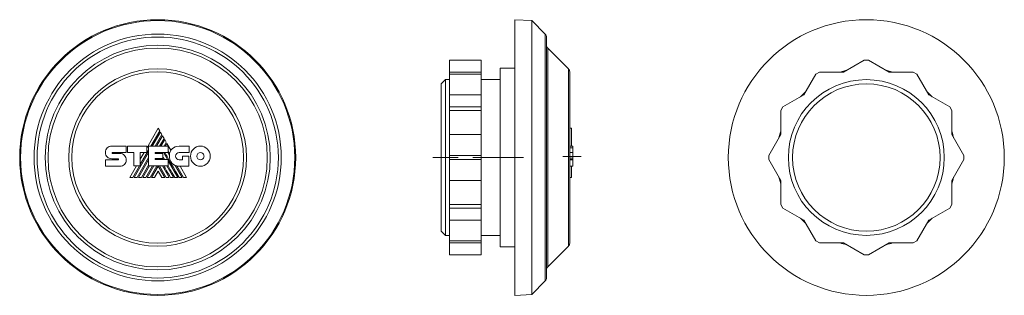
# Model space of a CAD drawing. Header units: millimetres. Extents: x 33 to 267, y 78 to 144.
import ezdxf

# ---------------------------------------------------------------- set-up
doc = ezdxf.new("R2010")
doc.units = ezdxf.units.MM
doc.linetypes.add('CENTERX2', pattern=[20.32, 12.7, -2.54, 2.54, -2.54])

msp = doc.modelspace()

# ---------------------------------------------------------------- linework, layer by layer
at = {"color": 7, "linetype": 'Continuous', "lineweight": 15}
for p, q in [((154.59, 143.78), (150.59, 143.99)), ((150.59, 78.49), (150.59, 143.99)), ((157.8, 140.58), (154.59, 143.78)), ((154.59, 78.7), (154.59, 143.78)), ((158.09, 139.87), (158.09, 82.62)), ((163.3, 132.34), (158.38, 137.25)), ((135.09, 134.39), (142.59, 134.39)), ((135.09, 134.39), (135.09, 131.54)), ((142.59, 134.39), (142.59, 131.54)), ((228.54, 131.54), (233.48, 134.39)), ((233.48, 134.39), (234.48, 134.39)), ((234.48, 134.39), (239.42, 131.54)), ((135.09, 131.54), (142.59, 131.54)), ((135.09, 131.54), (135.09, 131.04)), ((135.09, 131.04), (142.59, 131.04)), ((135.09, 131.04), (135.09, 126.1)), ((142.59, 131.54), (142.59, 131.04)), ((142.59, 131.04), (142.59, 126.1)), ((150.59, 132.49), (147.09, 132.49)), ((147.09, 89.99), (147.09, 132.49)), ((163.59, 131.63), (163.59, 90.86)), ((219.12, 126.1), (221.97, 131.04)), ((221.97, 131.04), (222.84, 131.54)), ((222.84, 131.54), (228.54, 131.54)), ((239.42, 131.54), (245.12, 131.54)), ((245.12, 131.54), (245.99, 131.04)), ((245.99, 131.04), (248.84, 126.1)), ((134.09, 129.74), (133.09, 128.74)), ((133.09, 93.74), (133.09, 128.74)), ((135.09, 129.74), (134.09, 129.74)), ((134.09, 129.74), (134.09, 92.74)), ((147.09, 129.74), (142.59, 129.74)), ((135.09, 126.1), (142.59, 126.1)), ((135.09, 126.1), (135.09, 123.25)), ((142.59, 126.1), (142.59, 123.25)), ((214.18, 123.25), (219.12, 126.1)), ((248.84, 126.1), (253.78, 123.25)), ((135.09, 123.25), (142.59, 123.25)), ((135.09, 123.25), (135.09, 122.39)), ((135.09, 122.39), (142.59, 122.39)), ((135.09, 122.39), (135.09, 116.68)), ((142.59, 123.25), (142.59, 122.39)), ((142.59, 122.39), (142.59, 116.68)), ((213.68, 122.39), (214.18, 123.25)), ((213.68, 116.68), (213.68, 122.39)), ((253.78, 123.25), (254.28, 122.39)), ((254.28, 122.39), (254.28, 116.68)), ((65.94, 118.19), (63.21, 113.48)), ((64.21, 113.95), (66.3, 117.57)), ((66.46, 117.29), (64.54, 113.95)), ((66.3, 117.57), (65.94, 118.19)), ((66.82, 116.68), (66.46, 117.29)), ((164, 118.19), (163.59, 118.19)), ((164, 118.19), (164, 113.97)), ((65.25, 113.95), (66.82, 116.68)), ((66.98, 116.4), (65.57, 113.95)), ((66.28, 113.95), (67.34, 115.78)), ((67.5, 115.51), (66.6, 113.95)), ((67.34, 115.78), (66.98, 116.4)), ((67.32, 113.95), (67.86, 114.88)), ((67.86, 114.88), (67.5, 115.51)), ((68.01, 114.61), (67.63, 113.95)), ((68.97, 112.95), (68.01, 114.61)), ((135.09, 116.68), (142.59, 116.68)), ((135.09, 116.68), (135.09, 111.74)), ((142.59, 116.68), (142.59, 111.74)), ((210.83, 111.74), (213.68, 116.68)), ((254.28, 116.68), (257.13, 111.74)), ((53.4, 112.43), (53.4, 112.43)), ((54.9, 113.97), (58.33, 113.97)), ((55.1, 112.44), (58.33, 112.44)), ((55.11, 112.2), (56.85, 112.2)), ((58.33, 113.97), (58.33, 112.44)), ((58.67, 112.44), (58.67, 113.96)), ((58.67, 113.96), (63.21, 113.96)), ((60.14, 112.44), (58.67, 112.44)), ((60.14, 109.24), (60.14, 112.44)), ((60.25, 106.52), (63.67, 112.46)), ((61.7, 109.6), (63.67, 113.02)), ((63.21, 112.45), (61.7, 112.45)), ((61.7, 109.24), (61.7, 112.45)), ((62.62, 112.45), (61.7, 110.86)), ((63.21, 113.96), (63.21, 112.45)), ((63.67, 113.95), (68.32, 113.95)), ((63.67, 109.24), (63.67, 113.95)), ((65.22, 112.43), (65.22, 112.18)), ((65.22, 112.43), (68.32, 112.43)), ((65.22, 112.18), (67.06, 112.18)), ((65.57, 112.18), (65.72, 112.43)), ((66.3, 112.18), (66.44, 112.43)), ((66.61, 112.18), (66.75, 112.43)), ((67.06, 112.18), (67.06, 111.03)), ((67.32, 112.16), (67.48, 112.43)), ((67.32, 112.16), (68.11, 110.8)), ((68.19, 112.43), (68.6, 111.73)), ((68.32, 113.95), (68.32, 112.43)), ((70.91, 113.94), (73.29, 113.94)), ((73.29, 112.41), (70.91, 112.41)), ((73.29, 113.94), (73.29, 112.41)), ((164.34, 113.97), (163.59, 113.97)), ((164.34, 112.43), (163.59, 112.43)), ((164.34, 112.43), (164.34, 112.43)), ((53.4, 110.69), (56.41, 110.69)), ((53.4, 109.18), (53.4, 110.69)), ((56.41, 110.94), (54.91, 110.94)), ((60.96, 106.52), (63.67, 111.23)), ((61.28, 106.52), (63.67, 110.67)), ((65.22, 111.03), (65.22, 110.8)), ((65.22, 111.03), (67.06, 111.03)), ((65.22, 110.8), (68.29, 110.8)), ((65.5, 110.8), (65.63, 111.03)), ((65.81, 110.8), (65.95, 111.03)), ((66.94, 111.03), (67.07, 110.8)), ((68.29, 109.24), (68.29, 110.8)), ((68.29, 110.48), (70.58, 106.52)), ((70.91, 110.7), (71.73, 110.7)), ((71.73, 110.7), (71.73, 111.6)), ((71.73, 111.6), (73.24, 111.6)), ((73.24, 111.6), (73.24, 109.17)), ((135.09, 111.74), (135.09, 110.74)), ((135.09, 111.74), (142.59, 111.74)), ((135.09, 110.74), (135.09, 105.81)), ((135.09, 110.74), (142.59, 110.74)), ((142.59, 111.74), (142.59, 110.74)), ((142.59, 110.74), (142.59, 105.81)), ((164.34, 110.94), (163.59, 110.94)), ((164.34, 110.69), (163.59, 110.69)), ((164.34, 109.18), (164.34, 110.69)), ((210.83, 110.74), (210.83, 111.74)), ((213.68, 105.81), (210.83, 110.74)), ((257.13, 110.74), (254.28, 105.81)), ((257.13, 111.74), (257.13, 110.74)), ((56.85, 109.18), (53.4, 109.18)), ((60.77, 109.24), (59.19, 106.52)), ((59.92, 106.52), (61.49, 109.24)), ((60.14, 109.24), (61.7, 109.24)), ((61.99, 106.52), (63.67, 109.44)), ((62.31, 106.52), (63.88, 109.24)), ((63.02, 106.52), (64.59, 109.24)), ((63.34, 106.52), (64.91, 109.24)), ((63.67, 109.24), (68.29, 109.24)), ((64.05, 106.52), (65.63, 109.24)), ((64.38, 106.52), (65.93, 109.22)), ((65.93, 107.99), (65.08, 106.52)), ((67.49, 106.52), (65.93, 109.22)), ((65.93, 107.99), (66.78, 106.52)), ((67.81, 106.52), (66.23, 109.24)), ((66.94, 109.24), (68.52, 106.52)), ((67.97, 109.24), (69.54, 106.52)), ((69.95, 109.38), (71.61, 106.52)), ((73.24, 109.17), (70.93, 109.17)), ((72.68, 106.52), (71.15, 109.17)), ((164.34, 109.18), (163.59, 109.18)), ((164, 109.18), (164, 106.52)), ((164, 109.17), (164.34, 109.17)), ((164.34, 109.16), (164, 109.16)), ((164.34, 109.17), (164.34, 109.18)), ((59.19, 106.52), (59.92, 106.52)), ((60.25, 106.52), (60.96, 106.52)), ((61.28, 106.52), (61.99, 106.52)), ((62.31, 106.52), (63.02, 106.52)), ((63.34, 106.52), (64.05, 106.52)), ((64.38, 106.52), (65.08, 106.52)), ((66.78, 106.52), (67.49, 106.52)), ((67.81, 106.52), (68.52, 106.52)), ((68.84, 106.52), (69.54, 106.52)), ((69.87, 106.52), (70.58, 106.52)), ((70.91, 106.52), (71.61, 106.52)), ((71.96, 106.52), (72.68, 106.52)), ((135.09, 105.81), (142.59, 105.81)), ((135.09, 105.81), (135.09, 100.1)), ((142.59, 105.81), (142.59, 100.1)), ((164, 106.52), (163.59, 106.52)), ((213.68, 100.1), (213.68, 105.81)), ((254.28, 105.81), (254.28, 100.1)), ((135.09, 100.1), (142.59, 100.1)), ((135.09, 100.1), (135.09, 99.24)), ((135.09, 99.24), (142.59, 99.24)), ((135.09, 99.24), (135.09, 96.38)), ((142.59, 100.1), (142.59, 99.24)), ((142.59, 99.24), (142.59, 96.38)), ((214.18, 99.24), (213.68, 100.1)), ((219.12, 96.38), (214.18, 99.24)), ((253.78, 99.24), (248.84, 96.38)), ((254.28, 100.1), (253.78, 99.24)), ((135.09, 96.38), (142.59, 96.38)), ((135.09, 96.38), (135.09, 91.45)), ((142.59, 96.38), (142.59, 91.45)), ((221.97, 91.45), (219.12, 96.38)), ((248.84, 96.38), (245.99, 91.45)), ((133.09, 93.74), (134.09, 92.74)), ((134.09, 92.74), (135.09, 92.74)), ((135.09, 91.45), (142.59, 91.45)), ((135.09, 91.45), (135.09, 90.95)), ((142.59, 92.74), (147.09, 92.74)), ((142.59, 91.45), (142.59, 90.95)), ((222.84, 90.95), (221.97, 91.45)), ((245.99, 91.45), (245.12, 90.95)), ((135.09, 90.95), (142.59, 90.95)), ((135.09, 90.95), (135.09, 88.09)), ((142.59, 90.95), (142.59, 88.09)), ((147.09, 89.99), (150.59, 89.99)), ((158.38, 85.24), (163.3, 90.15)), ((228.54, 90.95), (222.84, 90.95)), ((233.48, 88.09), (228.54, 90.95)), ((239.42, 90.95), (234.48, 88.09)), ((245.12, 90.95), (239.42, 90.95)), ((135.09, 88.09), (142.59, 88.09)), ((234.48, 88.09), (233.48, 88.09)), ((154.59, 78.7), (157.8, 81.91)), ((150.59, 78.49), (154.59, 78.7))]:
    msp.add_line(p, q, dxfattribs=at)
at = {"color": 8, "linetype": 'Continuous', "lineweight": 15}
for p, q in [((157.8, 81.91), (157.8, 140.58)), ((158.38, 137.25), (158.38, 85.24)), ((163.3, 90.15), (163.3, 132.34)), ((164.34, 113.52), (163.59, 113.52)), ((164.34, 112.43), (163.59, 112.43)), ((164.34, 111.37), (163.59, 111.37)), ((164.34, 110.91), (163.59, 110.91)), ((164.34, 110.81), (163.59, 110.81)), ((164.34, 110.72), (163.59, 110.72))]:
    msp.add_line(p, q, dxfattribs=at)
at = {"color": 7, "linetype": 'CENTERX2', "lineweight": 0}
for p, q in [((134.09, 111.24), (131.09, 111.24)), ((134.09, 111.24), (137.09, 111.24)), ((140.59, 111.24), (147.09, 111.24)), ((147.09, 111.24), (152.59, 111.24)), ((162, 111.51), (166.34, 111.51))]:
    msp.add_line(p, q, dxfattribs=at)
at = {"color": 7, "linetype": 'Continuous', "lineweight": 15, "flags": 128}
for points in [[(229.27, 131.97), (228.53, 131.78), (227.69, 131.54)], [(240.27, 131.54), (239.42, 131.78), (238.68, 131.97)], [(219.54, 126.84), (219.07, 126.39), (218.38, 125.68)], [(249.57, 125.68), (248.88, 126.39), (248.41, 126.84)], [(213.68, 117.53), (213.53, 117.02), (213.25, 115.95)], [(254.7, 115.95), (254.43, 117.02), (254.28, 117.53)], [(71.96, 106.52), (71.03, 108.13), (70.39, 109.23)], [(213.25, 106.54), (213.35, 106.13), (213.68, 104.96)], [(254.28, 104.96), (254.6, 106.13), (254.7, 106.54)], [(218.38, 96.81), (218.59, 96.59), (219.54, 95.65)], [(248.41, 95.65), (249.36, 96.59), (249.57, 96.81)]]:
    msp.add_lwpolyline(points, dxfattribs=at)
at = {"color": 7, "linetype": 'Continuous', "lineweight": 15}
for centre, radius in [((65.82, 111.24), 32.75), ((65.82, 111.24), 32.54), ((233.98, 111.24), 32.75), ((65.82, 111.24), 29.33), ((65.82, 111.24), 28.63), ((65.82, 111.24), 26.71), ((65.82, 111.24), 26.01), ((65.82, 111.24), 21.09), ((65.82, 111.24), 20.39), ((233.98, 111.24), 18.5), ((233.98, 111.24), 17.5)]:
    msp.add_circle(centre, radius, dxfattribs=at)
for centre, radius, start, end in [((157.09, 139.87), 1, 0, 45), ((159.09, 137.96), 1, 180, 225), ((162.59, 131.63), 1, 0, 45), ((71.19, 111.62), 2.6, 149.0381, 166.8386), ((70.93, 111.51), 2.34, 174.6401, 270), ((162.59, 90.86), 1, 315, 0), ((233.98, 111.24), 21.25, 252.7893, 257.2107), ((233.98, 111.24), 21.25, 282.7893, 287.2107), ((159.09, 84.53), 1, 135, 180), ((157.09, 82.62), 1, 315, 0)]:
    msp.add_arc(centre, radius, start, end, dxfattribs=at)
for points in [[(53.4, 112.43), (53.4, 112.86), (53.57, 113.24), (53.84, 113.52)], [(53.8, 111.37), (53.55, 111.62), (53.4, 111.97), (53.4, 112.43)], [(53.84, 113.52), (54.11, 113.8), (54.49, 113.97), (54.9, 113.97)], [(55.04, 112.41), (55.02, 112.38), (55.01, 112.35), (55.01, 112.31)], [(55.01, 112.31), (55.01, 112.28), (55.02, 112.25), (55.04, 112.23)], [(55.1, 112.44), (55.08, 112.44), (55.06, 112.43), (55.04, 112.41)], [(55.04, 112.23), (55.06, 112.22), (55.08, 112.2), (55.11, 112.2)], [(56.85, 112.2), (57.26, 112.2), (57.63, 112.03), (57.91, 111.74)], [(70.91, 106.52), (68.72, 110.28), (67.59, 112.25), (67.49, 112.43)], [(68.66, 112.21), (68.53, 112.45), (68.41, 112.64), (68.32, 112.81)], [(68.6, 111.73), (68.61, 111.89), (68.63, 112.06), (68.66, 112.21)], [(68.97, 112.95), (69.04, 113.08), (69.13, 113.19), (69.23, 113.29)], [(69.23, 113.29), (69.62, 113.69), (70.18, 113.94), (70.91, 113.94)], [(70.33, 112.16), (70.18, 112.01), (70.08, 111.79), (70.08, 111.56)], [(70.91, 112.41), (70.68, 112.41), (70.48, 112.31), (70.33, 112.16)], [(73.62, 111.56), (73.62, 112.22), (73.88, 112.82), (74.3, 113.25)], [(74.3, 113.25), (74.72, 113.69), (75.31, 113.96), (75.95, 113.96)], [(75.35, 112.18), (75.2, 112.02), (75.1, 111.8), (75.1, 111.56)], [(75.95, 112.44), (75.72, 112.44), (75.51, 112.34), (75.35, 112.18)], [(75.95, 113.96), (76.6, 113.96), (77.18, 113.69), (77.6, 113.25)], [(76.55, 112.18), (76.4, 112.34), (76.19, 112.44), (75.95, 112.44)], [(76.81, 111.56), (76.81, 111.8), (76.71, 112.02), (76.55, 112.18)], [(77.6, 113.25), (78.03, 112.82), (78.29, 112.22), (78.29, 111.56)], [(164.34, 113.52), (164.34, 113.8), (164.34, 113.97), (164.34, 113.97)], [(164.34, 112.43), (164.34, 112.86), (164.34, 113.24), (164.34, 113.52)], [(164.34, 111.37), (164.34, 111.62), (164.34, 111.97), (164.34, 112.43)], [(54.91, 110.94), (54.47, 110.96), (54.08, 111.1), (53.8, 111.37)], [(56.48, 110.91), (56.46, 110.93), (56.44, 110.94), (56.41, 110.94)], [(56.41, 110.69), (56.44, 110.69), (56.47, 110.7), (56.49, 110.72)], [(56.52, 110.81), (56.52, 110.84), (56.5, 110.88), (56.48, 110.91)], [(56.49, 110.72), (56.51, 110.74), (56.52, 110.77), (56.52, 110.81)], [(57.91, 111.74), (58.18, 111.46), (58.35, 111.06), (58.35, 110.63)], [(58.35, 110.63), (58.35, 110.22), (58.18, 109.86), (57.92, 109.6)], [(67.4, 110.8), (67.25, 111.05), (67.14, 111.25), (67.06, 111.38)], [(70.08, 111.56), (70.08, 111.32), (70.18, 111.1), (70.33, 110.95)], [(70.33, 110.95), (70.48, 110.79), (70.68, 110.7), (70.91, 110.7)], [(74.3, 109.86), (73.88, 110.3), (73.62, 110.89), (73.62, 111.56)], [(75.95, 109.16), (75.31, 109.16), (74.72, 109.43), (74.3, 109.86)], [(75.1, 111.56), (75.1, 111.31), (75.2, 111.09), (75.35, 110.93)], [(75.35, 110.93), (75.51, 110.77), (75.72, 110.68), (75.95, 110.68)], [(75.95, 110.68), (76.19, 110.68), (76.4, 110.77), (76.55, 110.93)], [(77.61, 109.86), (77.18, 109.43), (76.6, 109.16), (75.95, 109.16)], [(76.55, 110.93), (76.71, 111.09), (76.81, 111.31), (76.81, 111.56)], [(78.29, 111.56), (78.29, 110.89), (78.03, 110.3), (77.61, 109.86)], [(164.34, 110.94), (164.34, 110.96), (164.34, 111.1), (164.34, 111.37)], [(164.34, 110.81), (164.34, 110.84), (164.34, 110.88), (164.34, 110.91)], [(164.34, 110.72), (164.34, 110.74), (164.34, 110.77), (164.34, 110.81)], [(164.34, 110.69), (164.34, 110.69), (164.34, 110.7), (164.34, 110.72)], [(57.92, 109.6), (57.64, 109.34), (57.26, 109.18), (56.85, 109.18)], [(68.84, 106.52), (68.18, 107.67), (67.65, 108.57), (67.26, 109.24)], [(69.87, 106.52), (69.24, 107.6), (68.72, 108.51), (68.29, 109.25)], [(70.39, 109.23), (70.24, 109.27), (70.09, 109.32), (69.95, 109.38)]]:
    msp.add_open_spline(points, degree=3, dxfattribs=at)

doc.saveas('drawing.dxf')
